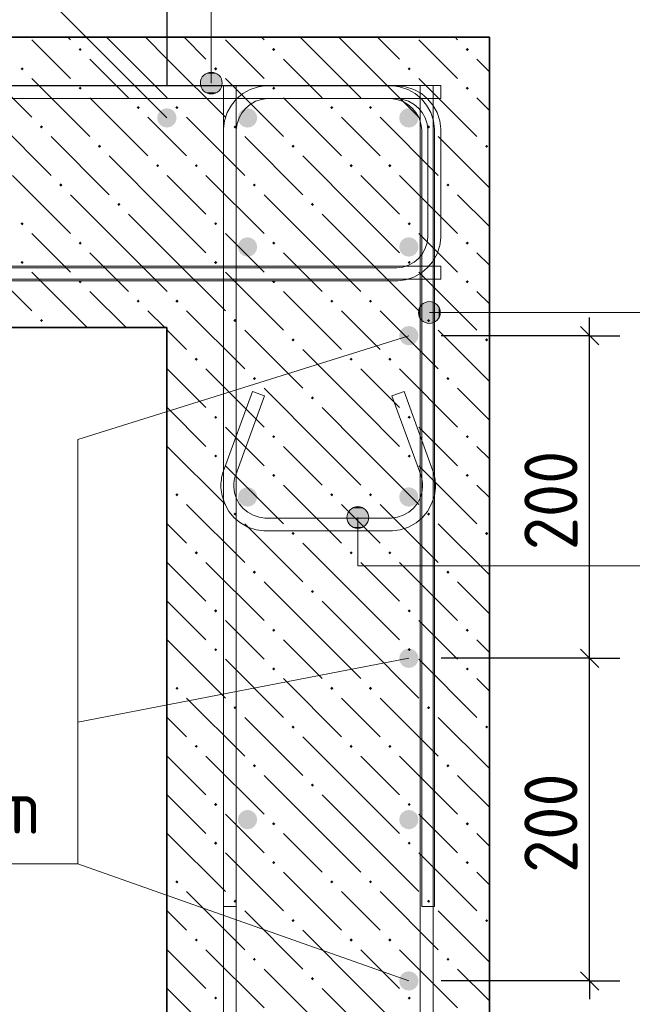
# Model space of a CAD drawing. Header units: millimetres. Extents: x 0 to 21005, y 0 to 14855.
# Tile 36 of 50: x 12837 to 14104, y 6324 to 8359. Entities that reach past the tile are written whole.
import ezdxf

# ---------------------------------------------------------------- set-up
doc = ezdxf.new("R2010")
doc.units = ezdxf.units.MM
for name, color, linetype, lineweight in [('Standard', 7, 'Continuous', 25), ('Выпуски арматуры Г-обр.', 7, 'Continuous', 25), ('Позиционная метка линия выноска', 7, 'Continuous', 13), ('Стена фоновая арматура У1', 7, 'Continuous', 25), ('Стена фоновая арматура Х1', 7, 'Continuous', 25), ('Стена фоновая затяжка С-обр.', 7, 'Continuous', 25), ('Стена Хомут', 7, 'Continuous', 25)]:
    doc.layers.add(name, color=color, linetype=linetype, lineweight=lineweight)
doc.layers.add('ЖБ Стена верхний уровень', color=7, linetype='Continuous', lineweight=25, true_color=0x006e00)
doc.styles.add('ISOCPEUR', font='txt')

msp = doc.modelspace()

# ---------------------------------------------------------------- hatches: boundary and pattern name
at = {"layer": 'Выпуски арматуры Г-обр.', "linetype": 'Continuous', "lineweight": 13, "transparency": 33554687}
for points in [[(13161.7, 8155.8), (13160.2, 8163.4), (13155.8, 8169.9), (13149.3, 8174.3), (13141.7, 8175.8), (13134, 8174.3), (13127.5, 8169.9), (13123.2, 8163.4), (13121.7, 8155.8), (13123.2, 8148.1), (13127.5, 8141.6), (13134, 8137.3), (13141.7, 8135.8), (13149.3, 8137.3), (13155.8, 8141.6), (13160.2, 8148.1)], [(13661.7, 7705.8), (13660.2, 7713.5), (13655.8, 7720), (13649.3, 7724.3), (13641.7, 7725.8), (13634, 7724.3), (13627.5, 7720), (13623.2, 7713.5), (13621.7, 7705.8), (13623.2, 7698.2), (13627.5, 7691.7), (13634, 7687.3), (13641.7, 7685.8), (13649.3, 7687.3), (13655.8, 7691.7), (13660.2, 7698.2)], [(13661.7, 7039.2), (13660.2, 7046.8), (13655.8, 7053.3), (13649.3, 7057.6), (13641.7, 7059.2), (13634, 7057.6), (13627.5, 7053.3), (13623.2, 7046.8), (13621.7, 7039.2), (13623.2, 7031.5), (13627.5, 7025), (13634, 7020.7), (13641.7, 7019.2), (13649.3, 7020.7), (13655.8, 7025), (13660.2, 7031.5)], [(13661.7, 6372.5), (13660.2, 6380.1), (13655.8, 6386.6), (13649.3, 6391), (13641.7, 6392.5), (13634, 6391), (13627.5, 6386.6), (13623.2, 6380.1), (13621.7, 6372.5), (13623.2, 6364.8), (13627.5, 6358.3), (13634, 6354), (13641.7, 6352.5), (13649.3, 6354), (13655.8, 6358.3), (13660.2, 6364.8)]]:
    msp.add_hatch(color=7, dxfattribs=at).paths.add_polyline_path(points)
at = {"layer": 'ЖБ Стена верхний уровень', "linetype": 'Continuous', "lineweight": 18, "transparency": 33554687}
for points in [[(12959.2, 8297.1), (12962.5, 8300.4), (12965.7, 8297.1), (12962.5, 8293.9)], [(13359.2, 8297.1), (13362.5, 8300.4), (13365.7, 8297.1), (13362.5, 8293.9)], [(13759.2, 8297.1), (13762.5, 8300.4), (13765.7, 8297.1), (13762.5, 8293.9)], [(12839.2, 8257.1), (12842.5, 8260.4), (12845.7, 8257.1), (12842.5, 8253.9)], [(13239.2, 8257.1), (13242.5, 8260.4), (13245.7, 8257.1), (13242.5, 8253.9)], [(13639.2, 8257.1), (13642.5, 8260.4), (13645.7, 8257.1), (13642.5, 8253.9)], [(12959.2, 8217.1), (12962.5, 8220.4), (12965.7, 8217.1), (12962.5, 8213.9)], [(13359.2, 8217.1), (13362.5, 8220.4), (13365.7, 8217.1), (13362.5, 8213.9)], [(13759.2, 8217.1), (13762.5, 8220.4), (13765.7, 8217.1), (13762.5, 8213.9)], [(13079.2, 8177.1), (13082.5, 8180.4), (13085.7, 8177.1), (13082.5, 8173.9)], [(13159.2, 8177.1), (13162.5, 8180.4), (13165.7, 8177.1), (13162.5, 8173.9)], [(13479.2, 8177.1), (13482.5, 8180.4), (13485.7, 8177.1), (13482.5, 8173.9)], [(13559.2, 8177.1), (13562.5, 8180.4), (13565.7, 8177.1), (13562.5, 8173.9)], [(12879.2, 8137.1), (12882.5, 8140.4), (12885.7, 8137.1), (12882.5, 8133.9)], [(13279.2, 8137.1), (13282.5, 8140.4), (13285.7, 8137.1), (13282.5, 8133.9)], [(13679.2, 8137.1), (13682.5, 8140.4), (13685.7, 8137.1), (13682.5, 8133.9)], [(12999.2, 8097.1), (13002.5, 8100.4), (13005.7, 8097.1), (13002.5, 8093.9)], [(13399.2, 8097.1), (13402.5, 8100.4), (13405.7, 8097.1), (13402.5, 8093.9)], [(13799.2, 8097.1), (13802.5, 8100.4), (13805.7, 8097.1), (13802.5, 8093.9)], [(13119.2, 8057.1), (13122.5, 8060.4), (13125.7, 8057.1), (13122.5, 8053.9)], [(13199.2, 8057.1), (13202.5, 8060.4), (13205.7, 8057.1), (13202.5, 8053.9)], [(13519.2, 8057.1), (13522.5, 8060.4), (13525.7, 8057.1), (13522.5, 8053.9)], [(13599.2, 8057.1), (13602.5, 8060.4), (13605.7, 8057.1), (13602.5, 8053.9)], [(12919.2, 8017.1), (12922.5, 8020.4), (12925.7, 8017.1), (12922.5, 8013.9)], [(13319.2, 8017.1), (13322.5, 8020.4), (13325.7, 8017.1), (13322.5, 8013.9)], [(13719.2, 8017.1), (13722.5, 8020.4), (13725.7, 8017.1), (13722.5, 8013.9)], [(13039.2, 7977.1), (13042.5, 7980.4), (13045.7, 7977.1), (13042.5, 7973.9)], [(13439.2, 7977.1), (13442.5, 7980.4), (13445.7, 7977.1), (13442.5, 7973.9)], [(12839.2, 7937.1), (12842.5, 7940.4), (12845.7, 7937.1), (12842.5, 7933.9)], [(13239.2, 7937.1), (13242.5, 7940.4), (13245.7, 7937.1), (13242.5, 7933.9)], [(13639.2, 7937.1), (13642.5, 7940.4), (13645.7, 7937.1), (13642.5, 7933.9)], [(12959.2, 7897.1), (12962.5, 7900.4), (12965.7, 7897.1), (12962.5, 7893.9)], [(13359.2, 7897.1), (13362.5, 7900.4), (13365.7, 7897.1), (13362.5, 7893.9)], [(13759.2, 7897.1), (13762.5, 7900.4), (13765.7, 7897.1), (13762.5, 7893.9)], [(12839.2, 7857.1), (12842.5, 7860.4), (12845.7, 7857.1), (12842.5, 7853.9)], [(13239.2, 7857.1), (13242.5, 7860.4), (13245.7, 7857.1), (13242.5, 7853.9)], [(13639.2, 7857.1), (13642.5, 7860.4), (13645.7, 7857.1), (13642.5, 7853.9)], [(12959.2, 7817.1), (12962.5, 7820.4), (12965.7, 7817.1), (12962.5, 7813.9)], [(13359.2, 7817.1), (13362.5, 7820.4), (13365.7, 7817.1), (13362.5, 7813.9)], [(13759.2, 7817.1), (13762.5, 7820.4), (13765.7, 7817.1), (13762.5, 7813.9)], [(13079.2, 7777.1), (13082.5, 7780.4), (13085.7, 7777.1), (13082.5, 7773.9)], [(13159.2, 7777.1), (13162.5, 7780.4), (13165.7, 7777.1), (13162.5, 7773.9)], [(13479.2, 7777.1), (13482.5, 7780.4), (13485.7, 7777.1), (13482.5, 7773.9)], [(13559.2, 7777.1), (13562.5, 7780.4), (13565.7, 7777.1), (13562.5, 7773.9)], [(12879.2, 7737.1), (12882.5, 7740.4), (12885.7, 7737.1), (12882.5, 7733.9)], [(13279.2, 7737.1), (13282.5, 7740.4), (13285.7, 7737.1), (13282.5, 7733.9)], [(13679.2, 7737.1), (13682.5, 7740.4), (13685.7, 7737.1), (13682.5, 7733.9)], [(13399.2, 7697.1), (13402.5, 7700.4), (13405.7, 7697.1), (13402.5, 7693.9)], [(13799.2, 7697.1), (13802.5, 7700.4), (13805.7, 7697.1), (13802.5, 7693.9)], [(13199.2, 7657.1), (13202.5, 7660.4), (13205.7, 7657.1), (13202.5, 7653.9)], [(13519.2, 7657.1), (13522.5, 7660.4), (13525.7, 7657.1), (13522.5, 7653.9)], [(13599.2, 7657.1), (13602.5, 7660.4), (13605.7, 7657.1), (13602.5, 7653.9)], [(13319.2, 7617.1), (13322.5, 7620.4), (13325.7, 7617.1), (13322.5, 7613.9)], [(13719.2, 7617.1), (13722.5, 7620.4), (13725.7, 7617.1), (13722.5, 7613.9)], [(13439.2, 7577.1), (13442.5, 7580.4), (13445.7, 7577.1), (13442.5, 7573.9)], [(13239.2, 7537.1), (13242.5, 7540.4), (13245.7, 7537.1), (13242.5, 7533.9)], [(13639.2, 7537.1), (13642.5, 7540.4), (13645.7, 7537.1), (13642.5, 7533.9)], [(13359.2, 7497.1), (13362.5, 7500.4), (13365.7, 7497.1), (13362.5, 7493.9)], [(13759.2, 7497.1), (13762.5, 7500.4), (13765.7, 7497.1), (13762.5, 7493.9)], [(13239.2, 7457.1), (13242.5, 7460.4), (13245.7, 7457.1), (13242.5, 7453.9)], [(13639.2, 7457.1), (13642.5, 7460.4), (13645.7, 7457.1), (13642.5, 7453.9)], [(13359.2, 7417.1), (13362.5, 7420.4), (13365.7, 7417.1), (13362.5, 7413.9)], [(13759.2, 7417.1), (13762.5, 7420.4), (13765.7, 7417.1), (13762.5, 7413.9)], [(13159.2, 7377.1), (13162.5, 7380.4), (13165.7, 7377.1), (13162.5, 7373.9)], [(13479.2, 7377.1), (13482.5, 7380.4), (13485.7, 7377.1), (13482.5, 7373.9)], [(13559.2, 7377.1), (13562.5, 7380.4), (13565.7, 7377.1), (13562.5, 7373.9)], [(13279.2, 7337.1), (13282.5, 7340.4), (13285.7, 7337.1), (13282.5, 7333.9)], [(13679.2, 7337.1), (13682.5, 7340.4), (13685.7, 7337.1), (13682.5, 7333.9)], [(13399.2, 7297.1), (13402.5, 7300.4), (13405.7, 7297.1), (13402.5, 7293.9)], [(13799.2, 7297.1), (13802.5, 7300.4), (13805.7, 7297.1), (13802.5, 7293.9)], [(13199.2, 7257.1), (13202.5, 7260.4), (13205.7, 7257.1), (13202.5, 7253.9)], [(13519.2, 7257.1), (13522.5, 7260.4), (13525.7, 7257.1), (13522.5, 7253.9)], [(13599.2, 7257.1), (13602.5, 7260.4), (13605.7, 7257.1), (13602.5, 7253.9)], [(13319.2, 7217.1), (13322.5, 7220.4), (13325.7, 7217.1), (13322.5, 7213.9)], [(13719.2, 7217.1), (13722.5, 7220.4), (13725.7, 7217.1), (13722.5, 7213.9)], [(13439.2, 7177.1), (13442.5, 7180.4), (13445.7, 7177.1), (13442.5, 7173.9)], [(13239.2, 7137.1), (13242.5, 7140.4), (13245.7, 7137.1), (13242.5, 7133.9)], [(13639.2, 7137.1), (13642.5, 7140.4), (13645.7, 7137.1), (13642.5, 7133.9)], [(13359.2, 7097.1), (13362.5, 7100.4), (13365.7, 7097.1), (13362.5, 7093.9)], [(13759.2, 7097.1), (13762.5, 7100.4), (13765.7, 7097.1), (13762.5, 7093.9)], [(13239.2, 7057.1), (13242.5, 7060.4), (13245.7, 7057.1), (13242.5, 7053.9)], [(13639.2, 7057.1), (13642.5, 7060.4), (13645.7, 7057.1), (13642.5, 7053.9)], [(13359.2, 7017.1), (13362.5, 7020.4), (13365.7, 7017.1), (13362.5, 7013.9)], [(13759.2, 7017.1), (13762.5, 7020.4), (13765.7, 7017.1), (13762.5, 7013.9)], [(13159.2, 6977.1), (13162.5, 6980.4), (13165.7, 6977.1), (13162.5, 6973.9)], [(13479.2, 6977.1), (13482.5, 6980.4), (13485.7, 6977.1), (13482.5, 6973.9)], [(13559.2, 6977.1), (13562.5, 6980.4), (13565.7, 6977.1), (13562.5, 6973.9)], [(13279.2, 6937.1), (13282.5, 6940.4), (13285.7, 6937.1), (13282.5, 6933.9)], [(13679.2, 6937.1), (13682.5, 6940.4), (13685.7, 6937.1), (13682.5, 6933.9)], [(13399.2, 6897.1), (13402.5, 6900.4), (13405.7, 6897.1), (13402.5, 6893.9)], [(13799.2, 6897.1), (13802.5, 6900.4), (13805.7, 6897.1), (13802.5, 6893.9)], [(13199.2, 6857.1), (13202.5, 6860.4), (13205.7, 6857.1), (13202.5, 6853.9)], [(13519.2, 6857.1), (13522.5, 6860.4), (13525.7, 6857.1), (13522.5, 6853.9)], [(13599.2, 6857.1), (13602.5, 6860.4), (13605.7, 6857.1), (13602.5, 6853.9)], [(13319.2, 6817.1), (13322.5, 6820.4), (13325.7, 6817.1), (13322.5, 6813.9)], [(13719.2, 6817.1), (13722.5, 6820.4), (13725.7, 6817.1), (13722.5, 6813.9)], [(13439.2, 6777.1), (13442.5, 6780.4), (13445.7, 6777.1), (13442.5, 6773.9)], [(13239.2, 6737.1), (13242.5, 6740.4), (13245.7, 6737.1), (13242.5, 6733.9)], [(13639.2, 6737.1), (13642.5, 6740.4), (13645.7, 6737.1), (13642.5, 6733.9)], [(13359.2, 6697.1), (13362.5, 6700.4), (13365.7, 6697.1), (13362.5, 6693.9)], [(13759.2, 6697.1), (13762.5, 6700.4), (13765.7, 6697.1), (13762.5, 6693.9)], [(13239.2, 6657.1), (13242.5, 6660.4), (13245.7, 6657.1), (13242.5, 6653.9)], [(13639.2, 6657.1), (13642.5, 6660.4), (13645.7, 6657.1), (13642.5, 6653.9)], [(13359.2, 6617.1), (13362.5, 6620.4), (13365.7, 6617.1), (13362.5, 6613.9)], [(13759.2, 6617.1), (13762.5, 6620.4), (13765.7, 6617.1), (13762.5, 6613.9)], [(13159.2, 6577.1), (13162.5, 6580.4), (13165.7, 6577.1), (13162.5, 6573.9)], [(13479.2, 6577.1), (13482.5, 6580.4), (13485.7, 6577.1), (13482.5, 6573.9)], [(13559.2, 6577.1), (13562.5, 6580.4), (13565.7, 6577.1), (13562.5, 6573.9)], [(13279.2, 6537.1), (13282.5, 6540.4), (13285.7, 6537.1), (13282.5, 6533.9)], [(13679.2, 6537.1), (13682.5, 6540.4), (13685.7, 6537.1), (13682.5, 6533.9)], [(13399.2, 6497.1), (13402.5, 6500.4), (13405.7, 6497.1), (13402.5, 6493.9)], [(13799.2, 6497.1), (13802.5, 6500.4), (13805.7, 6497.1), (13802.5, 6493.9)], [(13199.2, 6457.1), (13202.5, 6460.4), (13205.7, 6457.1), (13202.5, 6453.9)], [(13519.2, 6457.1), (13522.5, 6460.4), (13525.7, 6457.1), (13522.5, 6453.9)], [(13599.2, 6457.1), (13602.5, 6460.4), (13605.7, 6457.1), (13602.5, 6453.9)], [(13319.2, 6417.1), (13322.5, 6420.4), (13325.7, 6417.1), (13322.5, 6413.9)], [(13719.2, 6417.1), (13722.5, 6420.4), (13725.7, 6417.1), (13722.5, 6413.9)], [(13439.2, 6377.1), (13442.5, 6380.4), (13445.7, 6377.1), (13442.5, 6373.9)], [(13239.2, 6337.1), (13242.5, 6340.4), (13245.7, 6337.1), (13242.5, 6333.9)], [(13639.2, 6337.1), (13642.5, 6340.4), (13645.7, 6337.1), (13642.5, 6333.9)]]:
    msp.add_hatch(color=7, dxfattribs=at).paths.add_polyline_path(points, flags=16)
at = {"layer": 'Позиционная метка линия выноска', "linetype": 'Continuous', "lineweight": 13, "transparency": 33554687}
for points in [[(13244.8, 8247.1), (13222.3, 8247.1), (13214.2, 8239)], [(13244.8, 8247.1), (13214.2, 8239), (13252.9, 8239)], [(13222.3, 8247.1), (13244.8, 8247.1), (13233.5, 8250.3)], [(13252.9, 8239), (13214.2, 8239), (13211, 8227.8)], [(13252.9, 8239), (13211, 8227.8), (13256, 8227.8)], [(13256, 8227.8), (13211, 8227.8), (13214.2, 8216.5)], [(13256, 8227.8), (13214.2, 8216.5), (13252.9, 8216.5)], [(13252.9, 8216.5), (13214.2, 8216.5), (13222.3, 8208.4)], [(13252.9, 8216.5), (13222.3, 8208.4), (13244.8, 8208.4)], [(13244.8, 8208.4), (13222.3, 8208.4), (13233.5, 8205.3)], [(13672.9, 7734.2), (13672.9, 7772.9), (13664.8, 7764.8)], [(13684.1, 7731.1), (13684.1, 7776.1), (13672.9, 7772.9)], [(13684.1, 7731.1), (13672.9, 7772.9), (13672.9, 7734.2)], [(13695.4, 7734.2), (13695.4, 7772.9), (13684.1, 7776.1)], [(13695.4, 7734.2), (13684.1, 7776.1), (13684.1, 7731.1)], [(13703.5, 7742.3), (13703.5, 7764.8), (13695.4, 7772.9)], [(13703.5, 7742.3), (13695.4, 7772.9), (13695.4, 7734.2)], [(13664.8, 7742.3), (13664.8, 7764.8), (13661.6, 7753.6)], [(13672.9, 7734.2), (13664.8, 7764.8), (13664.8, 7742.3)], [(13703.5, 7764.8), (13703.5, 7742.3), (13706.6, 7753.6)], [(13517, 7341.2), (13555.6, 7341.2), (13547.5, 7349.3)], [(13517, 7341.2), (13547.5, 7349.3), (13525.1, 7349.3)], [(13525.1, 7349.3), (13547.5, 7349.3), (13536.3, 7352.5)], [(13513.8, 7330), (13558.8, 7330), (13555.6, 7341.2)], [(13513.8, 7330), (13555.6, 7341.2), (13517, 7341.2)], [(13517, 7318.7), (13558.8, 7330), (13513.8, 7330)], [(13517, 7318.7), (13555.6, 7318.7), (13558.8, 7330)], [(13525.1, 7310.6), (13555.6, 7318.7), (13517, 7318.7)], [(13525.1, 7310.6), (13547.5, 7310.6), (13555.6, 7318.7)], [(13547.5, 7310.6), (13525.1, 7310.6), (13536.3, 7307.5)]]:
    msp.add_hatch(color=7, dxfattribs=at).paths.add_polyline_path(points)
at = {"layer": 'Стена фоновая арматура Х1', "linetype": 'Continuous', "lineweight": 18, "transparency": 33554687}
for points in [[(13328.4, 8155.8), (13326.8, 8163.4), (13322.5, 8169.9), (13316, 8174.3), (13308.4, 8175.8), (13300.7, 8174.3), (13294.2, 8169.9), (13289.9, 8163.4), (13288.4, 8155.8), (13289.9, 8148.1), (13294.2, 8141.6), (13300.7, 8137.3), (13308.4, 8135.8), (13316, 8137.3), (13322.5, 8141.6), (13326.8, 8148.1)], [(13661.7, 8155.8), (13660.2, 8163.4), (13655.8, 8169.9), (13649.3, 8174.3), (13641.7, 8175.8), (13634, 8174.3), (13627.5, 8169.9), (13623.2, 8163.4), (13621.7, 8155.8), (13623.2, 8148.1), (13627.5, 8141.6), (13634, 8137.3), (13641.7, 8135.8), (13649.3, 8137.3), (13655.8, 8141.6), (13660.2, 8148.1)], [(13328.4, 7889.1), (13326.8, 7896.8), (13322.5, 7903.3), (13316, 7907.6), (13308.4, 7909.1), (13300.7, 7907.6), (13294.2, 7903.3), (13289.9, 7896.8), (13288.4, 7889.1), (13289.9, 7881.5), (13294.2, 7875), (13300.7, 7870.6), (13308.4, 7869.1), (13316, 7870.6), (13322.5, 7875), (13326.8, 7881.5)], [(13661.7, 7889.1), (13660.2, 7896.8), (13655.8, 7903.3), (13649.3, 7907.6), (13641.7, 7909.1), (13634, 7907.6), (13627.5, 7903.3), (13623.2, 7896.8), (13621.7, 7889.1), (13623.2, 7881.5), (13627.5, 7875), (13634, 7870.6), (13641.7, 7869.1), (13649.3, 7870.6), (13655.8, 7875), (13660.2, 7881.5)], [(13328.4, 7372.5), (13326.8, 7380.1), (13322.5, 7386.6), (13316, 7391), (13308.4, 7392.5), (13300.7, 7391), (13294.2, 7386.6), (13289.9, 7380.1), (13288.4, 7372.5), (13289.9, 7364.8), (13294.2, 7358.3), (13300.7, 7354), (13308.4, 7352.5), (13316, 7354), (13322.5, 7358.3), (13326.8, 7364.8)], [(13661.7, 7372.5), (13660.2, 7380.1), (13655.8, 7386.6), (13649.3, 7391), (13641.7, 7392.5), (13634, 7391), (13627.5, 7386.6), (13623.2, 7380.1), (13621.7, 7372.5), (13623.2, 7364.8), (13627.5, 7358.3), (13634, 7354), (13641.7, 7352.5), (13649.3, 7354), (13655.8, 7358.3), (13660.2, 7364.8)], [(13328.4, 6705.8), (13326.8, 6713.5), (13322.5, 6720), (13316, 6724.3), (13308.4, 6725.8), (13300.7, 6724.3), (13294.2, 6720), (13289.9, 6713.5), (13288.4, 6705.8), (13289.9, 6698.2), (13294.2, 6691.7), (13300.7, 6687.3), (13308.4, 6685.8), (13316, 6687.3), (13322.5, 6691.7), (13326.8, 6698.2)], [(13661.7, 6705.8), (13660.2, 6713.5), (13655.8, 6720), (13649.3, 6724.3), (13641.7, 6725.8), (13634, 6724.3), (13627.5, 6720), (13623.2, 6713.5), (13621.7, 6705.8), (13623.2, 6698.2), (13627.5, 6691.7), (13634, 6687.3), (13641.7, 6685.8), (13649.3, 6687.3), (13655.8, 6691.7), (13660.2, 6698.2)]]:
    msp.add_hatch(color=7, dxfattribs=at).paths.add_polyline_path(points)

# ---------------------------------------------------------------- linework, layer by layer
at = {"layer": 'Standard', "color": 251, "linetype": 'Continuous', "lineweight": -3, "true_color": 0x656565, "transparency": 33554687}
for p, q in [((13141.7, 8632), (13141.7, 8222.5)), ((14015.3, 7705.8), (13708.4, 7705.8)), ((14015.3, 7705.8), (13952.8, 7705.8)), ((14015.3, 7705.8), (14077.8, 7705.8)), ((14015.3, 7039.2), (13952.8, 7039.2)), ((14015.3, 7039.2), (14077.8, 7039.2)), ((14015.3, 6372.5), (13708.4, 6372.5)), ((14015.3, 6372.5), (13952.8, 6372.5)), ((14015.3, 6372.5), (14077.8, 6372.5))]:
    msp.add_line(p, q, dxfattribs=at)
at = {"layer": 'Standard', "color": 7, "linetype": 'Continuous', "lineweight": -3, "transparency": 33554687}
for p, q in [((14015.3, 7705.8), (14015.3, 7743.3)), ((14015.3, 7039.2), (14015.3, 7705.8)), ((14015.3, 6372.5), (14015.3, 6335))]:
    msp.add_line(p, q, dxfattribs=at)
at = {"layer": 'Standard', "color": 7, "linetype": 'Continuous', "lineweight": 25, "transparency": 33554687}
for p, q in [((14034.1, 7687.1), (13996.6, 7724.6)), ((14034.1, 7020.4), (13996.6, 7057.9)), ((14034.1, 6353.7), (13996.6, 6391.2))]:
    msp.add_line(p, q, dxfattribs=at)
at = {"layer": 'Standard', "color": 251, "linetype": 'Continuous', "lineweight": -3, "true_color": 0x656565, "transparency": 33554687}
msp.add_lwpolyline([(14015.3, 7039.2), (14006.8, 7039.2), (14006.8, 7039.2), (13708.4, 7039.2)], dxfattribs=at)
at = {"layer": 'Standard', "color": 7, "linetype": 'Continuous', "lineweight": -3, "transparency": 33554687}
msp.add_lwpolyline([(14015.3, 6372.5), (14015.3, 6566.9), (14015.3, 6566.9), (14015.3, 7039.2)], dxfattribs=at)
at = {"layer": 'ЖБ Стена верхний уровень', "color": 7, "linetype": 'Continuous', "lineweight": 35, "transparency": 33554687}
for p, q in [((13141.7, 8322.5), (11552.8, 8322.5)), ((13808.4, 8322.5), (13141.7, 8322.5)), ((13808.4, 5755.8), (13808.4, 8322.5)), ((11552.8, 7722.5), (13141.7, 7722.5)), ((13141.7, 7722.5), (13141.7, 5755.8))]:
    msp.add_line(p, q, dxfattribs=at)
at = {"layer": 'ЖБ Стена верхний уровень', "color": 9, "linetype": 'Continuous', "lineweight": 18, "true_color": 0xc7c7c7, "transparency": 33554687}
for p, q in [((12937.2, 8322.5), (12942.5, 8317.1)), ((13062.5, 8277.1), (13017.2, 8322.5)), ((13097.2, 8322.5), (13141.7, 8277.9)), ((13177.2, 8322.5), (13222.5, 8277.1)), ((13337.2, 8322.5), (13342.5, 8317.1)), ((13462.5, 8277.1), (13417.2, 8322.5)), ((13497.2, 8322.5), (13542.5, 8277.1)), ((13577.2, 8322.5), (13622.5, 8277.1)), ((13737.2, 8322.5), (13742.5, 8317.1)), ((12902.5, 8277.1), (12862.5, 8317.1)), ((13302.5, 8277.1), (13262.5, 8317.1)), ((13702.5, 8277.1), (13662.5, 8317.1)), ((12742.5, 8277.1), (12862.5, 8157.1)), ((12942.5, 8237.1), (12902.5, 8277.1)), ((12982.5, 8277.1), (13062.5, 8197.1)), ((13062.5, 8277.1), (13141.7, 8197.9)), ((13141.7, 8277.9), (13142.5, 8277.1)), ((13142.5, 8277.1), (13262.5, 8157.1)), ((13342.5, 8237.1), (13302.5, 8277.1)), ((13382.5, 8277.1), (13462.5, 8197.1)), ((13462.5, 8277.1), (13542.5, 8197.1)), ((13542.5, 8277.1), (13662.5, 8157.1)), ((13742.5, 8237.1), (13702.5, 8277.1)), ((13782.5, 8277.1), (13808.4, 8251.3)), ((12862.5, 8237.1), (12982.5, 8117.1)), ((13262.5, 8237.1), (13382.5, 8117.1)), ((13662.5, 8237.1), (13782.5, 8117.1)), ((12982.5, 8197.1), (13102.5, 8077.1)), ((13141.7, 8197.9), (13142.5, 8197.1)), ((13382.5, 8197.1), (13502.5, 8077.1)), ((13782.5, 8197.1), (13808.4, 8171.3)), ((12782.5, 8157.1), (12902.5, 8037.1)), ((13141.7, 8117.9), (13102.5, 8157.1)), ((13182.5, 8157.1), (13302.5, 8037.1)), ((13542.5, 8117.1), (13502.5, 8157.1)), ((13582.5, 8157.1), (13702.5, 8037.1)), ((13142.5, 8117.1), (13141.7, 8117.9)), ((12902.5, 8117.1), (13022.5, 7997.1)), ((13182.5, 8077.1), (13142.5, 8117.1)), ((13302.5, 8117.1), (13422.5, 7997.1)), ((13582.5, 8077.1), (13542.5, 8117.1)), ((13702.5, 8117.1), (13808.4, 8011.3)), ((13141.7, 7957.9), (13022.5, 8077.1)), ((13542.5, 7957.1), (13422.5, 8077.1)), ((12822.5, 8037.1), (12942.5, 7917.1)), ((13142.5, 8037.1), (13222.5, 7957.1)), ((13222.5, 8037.1), (13342.5, 7917.1)), ((13542.5, 8037.1), (13622.5, 7957.1)), ((13622.5, 8037.1), (13742.5, 7917.1)), ((13062.5, 7877.1), (12942.5, 7997.1)), ((13462.5, 7877.1), (13342.5, 7997.1)), ((13808.4, 7931.3), (13742.5, 7997.1)), ((13062.5, 7957.1), (13141.7, 7877.9)), ((13142.5, 7957.1), (13141.7, 7957.9)), ((13142.5, 7957.1), (13222.5, 7877.1)), ((13462.5, 7957.1), (13542.5, 7877.1)), ((13542.5, 7957.1), (13622.5, 7877.1)), ((12902.5, 7877.1), (12862.5, 7917.1)), ((13302.5, 7877.1), (13262.5, 7917.1)), ((13702.5, 7877.1), (13662.5, 7917.1)), ((12742.5, 7877.1), (12862.5, 7757.1)), ((12942.5, 7837.1), (12902.5, 7877.1)), ((12982.5, 7877.1), (13062.5, 7797.1)), ((13062.5, 7877.1), (13141.7, 7797.9)), ((13141.7, 7877.9), (13142.5, 7877.1)), ((13142.5, 7877.1), (13262.5, 7757.1)), ((13342.5, 7837.1), (13302.5, 7877.1)), ((13382.5, 7877.1), (13462.5, 7797.1)), ((13462.5, 7877.1), (13542.5, 7797.1)), ((13542.5, 7877.1), (13662.5, 7757.1)), ((13742.5, 7837.1), (13702.5, 7877.1)), ((13782.5, 7877.1), (13808.4, 7851.3)), ((12862.5, 7837.1), (12977.2, 7722.5)), ((13262.5, 7837.1), (13382.5, 7717.1)), ((13662.5, 7837.1), (13782.5, 7717.1)), ((12982.5, 7797.1), (13057.2, 7722.5)), ((13141.7, 7797.9), (13142.5, 7797.1)), ((13382.5, 7797.1), (13502.5, 7677.1)), ((13782.5, 7797.1), (13808.4, 7771.3)), ((13137.2, 7722.5), (13102.5, 7757.1)), ((13182.5, 7757.1), (13302.5, 7637.1)), ((13542.5, 7717.1), (13502.5, 7757.1)), ((13582.5, 7757.1), (13702.5, 7637.1)), ((13142.5, 7717.1), (13141.7, 7717.9)), ((13182.5, 7677.1), (13142.5, 7717.1)), ((13302.5, 7717.1), (13422.5, 7597.1)), ((13582.5, 7677.1), (13542.5, 7717.1)), ((13702.5, 7717.1), (13808.4, 7611.3)), ((13542.5, 7557.1), (13422.5, 7677.1)), ((13142.5, 7637.1), (13222.5, 7557.1)), ((13222.5, 7637.1), (13342.5, 7517.1)), ((13542.5, 7637.1), (13622.5, 7557.1)), ((13622.5, 7637.1), (13742.5, 7517.1)), ((13462.5, 7477.1), (13342.5, 7597.1)), ((13808.4, 7531.3), (13742.5, 7597.1)), ((13142.5, 7557.1), (13141.7, 7557.9)), ((13142.5, 7557.1), (13222.5, 7477.1)), ((13462.5, 7557.1), (13542.5, 7477.1)), ((13542.5, 7557.1), (13622.5, 7477.1)), ((13302.5, 7477.1), (13262.5, 7517.1)), ((13702.5, 7477.1), (13662.5, 7517.1)), ((13141.7, 7477.9), (13142.5, 7477.1)), ((13142.5, 7477.1), (13262.5, 7357.1)), ((13342.5, 7437.1), (13302.5, 7477.1)), ((13382.5, 7477.1), (13462.5, 7397.1)), ((13462.5, 7477.1), (13542.5, 7397.1)), ((13542.5, 7477.1), (13662.5, 7357.1)), ((13742.5, 7437.1), (13702.5, 7477.1)), ((13782.5, 7477.1), (13808.4, 7451.3)), ((13262.5, 7437.1), (13382.5, 7317.1)), ((13662.5, 7437.1), (13782.5, 7317.1)), ((13141.7, 7397.9), (13142.5, 7397.1)), ((13382.5, 7397.1), (13502.5, 7277.1)), ((13782.5, 7397.1), (13808.4, 7371.3)), ((13182.5, 7357.1), (13302.5, 7237.1)), ((13542.5, 7317.1), (13502.5, 7357.1)), ((13582.5, 7357.1), (13702.5, 7237.1)), ((13142.5, 7317.1), (13141.7, 7317.9)), ((13182.5, 7277.1), (13142.5, 7317.1)), ((13302.5, 7317.1), (13422.5, 7197.1)), ((13582.5, 7277.1), (13542.5, 7317.1)), ((13702.5, 7317.1), (13808.4, 7211.3)), ((13542.5, 7157.1), (13422.5, 7277.1)), ((13142.5, 7237.1), (13222.5, 7157.1)), ((13222.5, 7237.1), (13342.5, 7117.1)), ((13542.5, 7237.1), (13622.5, 7157.1)), ((13622.5, 7237.1), (13742.5, 7117.1)), ((13462.5, 7077.1), (13342.5, 7197.1)), ((13808.4, 7131.3), (13742.5, 7197.1)), ((13142.5, 7157.1), (13141.7, 7157.9)), ((13142.5, 7157.1), (13222.5, 7077.1)), ((13462.5, 7157.1), (13542.5, 7077.1)), ((13542.5, 7157.1), (13622.5, 7077.1)), ((13302.5, 7077.1), (13262.5, 7117.1)), ((13702.5, 7077.1), (13662.5, 7117.1)), ((13141.7, 7077.9), (13142.5, 7077.1)), ((13142.5, 7077.1), (13262.5, 6957.1)), ((13342.5, 7037.1), (13302.5, 7077.1)), ((13382.5, 7077.1), (13462.5, 6997.1)), ((13462.5, 7077.1), (13542.5, 6997.1)), ((13542.5, 7077.1), (13662.5, 6957.1)), ((13742.5, 7037.1), (13702.5, 7077.1)), ((13782.5, 7077.1), (13808.4, 7051.3)), ((13262.5, 7037.1), (13382.5, 6917.1)), ((13662.5, 7037.1), (13782.5, 6917.1)), ((13141.7, 6997.9), (13142.5, 6997.1)), ((13382.5, 6997.1), (13502.5, 6877.1)), ((13782.5, 6997.1), (13808.4, 6971.3)), ((13182.5, 6957.1), (13302.5, 6837.1)), ((13542.5, 6917.1), (13502.5, 6957.1)), ((13582.5, 6957.1), (13702.5, 6837.1)), ((13142.5, 6917.1), (13141.7, 6917.9)), ((13182.5, 6877.1), (13142.5, 6917.1)), ((13302.5, 6917.1), (13422.5, 6797.1)), ((13582.5, 6877.1), (13542.5, 6917.1)), ((13702.5, 6917.1), (13808.4, 6811.3)), ((13542.5, 6757.1), (13422.5, 6877.1)), ((13142.5, 6837.1), (13222.5, 6757.1)), ((13222.5, 6837.1), (13342.5, 6717.1)), ((13542.5, 6837.1), (13622.5, 6757.1)), ((13622.5, 6837.1), (13742.5, 6717.1)), ((13462.5, 6677.1), (13342.5, 6797.1)), ((13808.4, 6731.3), (13742.5, 6797.1)), ((13142.5, 6757.1), (13141.7, 6757.9)), ((13142.5, 6757.1), (13222.5, 6677.1)), ((13462.5, 6757.1), (13542.5, 6677.1)), ((13542.5, 6757.1), (13622.5, 6677.1)), ((13302.5, 6677.1), (13262.5, 6717.1)), ((13702.5, 6677.1), (13662.5, 6717.1)), ((13141.7, 6677.9), (13142.5, 6677.1)), ((13142.5, 6677.1), (13262.5, 6557.1)), ((13342.5, 6637.1), (13302.5, 6677.1)), ((13382.5, 6677.1), (13462.5, 6597.1)), ((13462.5, 6677.1), (13542.5, 6597.1)), ((13542.5, 6677.1), (13662.5, 6557.1)), ((13742.5, 6637.1), (13702.5, 6677.1)), ((13782.5, 6677.1), (13808.4, 6651.3)), ((13262.5, 6637.1), (13382.5, 6517.1)), ((13662.5, 6637.1), (13782.5, 6517.1)), ((13141.7, 6597.9), (13142.5, 6597.1)), ((13382.5, 6597.1), (13502.5, 6477.1)), ((13782.5, 6597.1), (13808.4, 6571.3)), ((13182.5, 6557.1), (13302.5, 6437.1)), ((13542.5, 6517.1), (13502.5, 6557.1)), ((13582.5, 6557.1), (13702.5, 6437.1)), ((13142.5, 6517.1), (13141.7, 6517.9)), ((13182.5, 6477.1), (13142.5, 6517.1)), ((13302.5, 6517.1), (13422.5, 6397.1)), ((13582.5, 6477.1), (13542.5, 6517.1)), ((13702.5, 6517.1), (13808.4, 6411.3)), ((13542.5, 6357.1), (13422.5, 6477.1)), ((13142.5, 6437.1), (13222.5, 6357.1)), ((13222.5, 6437.1), (13342.5, 6317.1)), ((13542.5, 6437.1), (13622.5, 6357.1)), ((13622.5, 6437.1), (13742.5, 6317.1)), ((13462.5, 6277.1), (13342.5, 6397.1)), ((13808.4, 6331.3), (13742.5, 6397.1)), ((13142.5, 6357.1), (13141.7, 6357.9)), ((13142.5, 6357.1), (13222.5, 6277.1)), ((13462.5, 6357.1), (13542.5, 6277.1)), ((13542.5, 6357.1), (13622.5, 6277.1))]:
    msp.add_line(p, q, dxfattribs=at)
at = {"layer": 'Позиционная метка линия выноска', "color": 7, "linetype": 'Continuous', "lineweight": 13, "transparency": 33554687}
for p, q in [((13141.7, 8155.8), (12359.2, 8938.3)), ((13233.5, 8250.3), (13233.5, 8250.3)), ((13211, 8227.8), (13211, 8227.8)), ((13256, 8227.8), (13256, 8227.8)), ((13233.5, 8205.3), (13233.5, 8205.3)), ((13684.1, 7776.1), (13684.1, 7776.1)), ((13661.6, 7753.6), (13661.6, 7753.6)), ((15223.8, 7753.6), (13684.1, 7753.6)), ((13706.6, 7753.6), (13706.6, 7753.6)), ((13684.1, 7731.1), (13684.1, 7731.1)), ((13641.7, 7705.8), (12957.3, 7491.4)), ((12957.3, 7491.4), (12957.3, 6614.7)), ((13536.3, 7352.5), (13536.3, 7352.5)), ((13513.8, 7330), (13513.8, 7330)), ((13558.8, 7330), (13558.8, 7330)), ((13536.3, 7307.5), (13536.3, 7307.5)), ((12957.3, 6907.4), (13641.7, 7039.2)), ((12957.3, 6614.7), (12007.3, 6614.7)), ((12957.3, 6614.7), (13641.7, 6372.5))]:
    msp.add_line(p, q, dxfattribs=at)
for points in [[(15223.5, 8461.1), (13233.5, 8461.1), (13233.5, 8227.8)], [(15239.6, 7230), (13536.3, 7230), (13536.3, 7330)]]:
    msp.add_lwpolyline(points, dxfattribs=at)
for centre in [(13233.5, 8227.8), (13684.1, 7753.6), (13536.3, 7330)]:
    msp.add_circle(centre, 22.5, dxfattribs=at)
at = {"layer": 'Стена фоновая арматура У1', "color": 7, "linetype": 'Continuous', "lineweight": 13, "transparency": 33554687}
for points in [[(11539.4, 8222.5), (13707.8, 8222.5), (13707.8, 8195.8), (11539.4, 8195.8), (11539.4, 8222.5)], [(11539.4, 8222.5), (13707.8, 8222.5), (13707.8, 8195.8), (11539.4, 8195.8), (11539.4, 8222.5)], [(13285, 8222.5), (13285, 5742.5), (13258.4, 5742.5), (13258.4, 8222.5), (13285, 8222.5)], [(13285, 8222.5), (13285, 5742.5), (13258.4, 5742.5), (13258.4, 8222.5), (13285, 8222.5)], [(13691.7, 8222.5), (13691.7, 5742.5), (13665, 5742.5), (13665, 8222.5), (13691.7, 8222.5)], [(13691.7, 8222.5), (13691.7, 5742.5), (13665, 5742.5), (13665, 8222.5), (13691.7, 8222.5)], [(11539.4, 7849.1), (13707.8, 7849.1), (13707.8, 7822.5), (11539.4, 7822.5), (11539.4, 7849.1)], [(11539.4, 7849.1), (13707.8, 7849.1), (13707.8, 7822.5), (11539.4, 7822.5), (11539.4, 7849.1)]]:
    msp.add_lwpolyline(points, dxfattribs=at)
at = {"layer": 'Стена фоновая затяжка С-обр.', "color": 98, "linetype": 'Continuous', "lineweight": 13, "true_color": 0x005000, "transparency": 33554687}
msp.add_lwpolyline([(13631.8, 7590.5), (13691.4, 7426.7), (13692.6, 7423.1), (13693.6, 7419.4), (13694.5, 7415.7), (13695.3, 7411.9), (13695.9, 7408.1), (13696.3, 7404.3), (13696.6, 7400.5), (13696.7, 7396.7), (13696.7, 7391.3), (13694.4, 7375), (13688.8, 7358.1), (13680.1, 7342.5), (13669.4, 7329.7), (13656.6, 7319), (13641, 7310.2), (13624, 7304.6), (13607.8, 7302.4), (13342.3, 7302.4), (13326, 7304.6), (13309.1, 7310.2), (13293.5, 7319), (13280.7, 7329.7), (13269.9, 7342.5), (13261.2, 7358.1), (13255.6, 7375), (13253.4, 7391.3), (13253.4, 7396.7), (13253.5, 7400.5), (13253.8, 7404.3), (13254.2, 7408.1), (13254.8, 7411.9), (13255.5, 7415.7), (13256.4, 7419.4), (13257.5, 7423.1), (13258.6, 7426.7), (13318.3, 7590.5), (13343.3, 7581.4), (13283.9, 7418), (13283, 7415.3), (13282.2, 7412.7), (13281.6, 7410), (13281, 7407.3), (13280.6, 7404.6), (13280.3, 7401.8), (13280.1, 7399.1), (13280, 7396.3), (13280, 7393.2), (13281.7, 7381.1), (13285.7, 7368.9), (13292, 7357.7), (13299.6, 7348.6), (13308.7, 7341), (13319.9, 7334.8), (13332.1, 7330.7), (13344.1, 7329), (13605.9, 7329), (13618, 7330.7), (13630.2, 7334.8), (13641.4, 7341), (13650.5, 7348.6), (13658.1, 7357.7), (13664.3, 7368.9), (13668.3, 7381.1), (13670, 7393.2), (13670, 7396.3), (13669.9, 7399.1), (13669.7, 7401.8), (13669.4, 7404.6), (13669, 7407.3), (13668.5, 7410), (13667.8, 7412.7), (13667.1, 7415.3), (13666.2, 7418), (13606.7, 7581.4), (13631.8, 7590.5)], dxfattribs=at)
at = {"layer": 'Стена Хомут', "color": 36, "linetype": 'Continuous', "lineweight": 13, "true_color": 0x6e3c1e, "transparency": 33554687}
for points in [[(12345.2, 8222.4), (13618.9, 8222.4), (13635.1, 8220.2), (13652.1, 8214.6), (13667.7, 8205.9), (13680.5, 8195.1), (13691.2, 8182.3), (13700, 8166.7), (13705.5, 8149.8), (13707.8, 8133.5), (13707.8, 7908), (13705.5, 7891.8), (13700, 7874.8), (13691.2, 7859.2), (13680.5, 7846.4), (13667.7, 7835.7), (13652.1, 7827), (13635.1, 7821.4), (13618.9, 7819.1), (12345.2, 7819.1)], [(12345.2, 8222.4), (13618.9, 8222.4), (13635.1, 8220.2), (13652.1, 8214.6), (13667.7, 8205.9), (13680.5, 8195.1), (13691.2, 8182.3), (13700, 8166.7), (13705.5, 8149.8), (13707.8, 8133.5), (13707.8, 7908), (13705.5, 7891.8), (13700, 7874.8), (13691.2, 7859.2), (13680.5, 7846.4), (13667.7, 7835.7), (13652.1, 7827), (13635.1, 7821.4), (13618.9, 7819.1), (12345.2, 7819.1)], [(13258.4, 6526.5), (13258.4, 8133.5), (13260.6, 8149.8), (13266.2, 8166.7), (13274.9, 8182.3), (13285.7, 8195.2), (13298.5, 8205.9), (13314.1, 8214.6), (13331, 8220.2), (13347.3, 8222.5), (13606.1, 8222.5), (13622.4, 8220.2), (13639.3, 8214.6), (13654.9, 8205.9), (13667.7, 8195.2), (13678.5, 8182.3), (13687.2, 8166.7), (13692.8, 8149.8), (13695, 8133.5), (13695, 6526.5), (13668.4, 6526.5), (13668.4, 8131.7), (13666.7, 8143.7), (13662.7, 8155.9), (13656.4, 8167.1), (13648.8, 8176.2), (13639.7, 8183.8), (13628.5, 8190.1), (13616.3, 8194.1), (13604.3, 8195.8), (13349.1, 8195.8), (13337.1, 8194.1), (13324.9, 8190.1), (13313.7, 8183.8), (13304.6, 8176.2), (13297, 8167.1), (13290.7, 8155.9), (13286.7, 8143.7), (13285, 8131.7), (13285, 6526.5), (13258.4, 6526.5)], [(13258.4, 6526.5), (13258.4, 8133.5), (13260.6, 8149.8), (13266.2, 8166.7), (13274.9, 8182.3), (13285.7, 8195.2), (13298.5, 8205.9), (13314.1, 8214.6), (13331, 8220.2), (13347.3, 8222.5), (13606.1, 8222.5), (13622.4, 8220.2), (13639.3, 8214.6), (13654.9, 8205.9), (13667.7, 8195.2), (13678.5, 8182.3), (13687.2, 8166.7), (13692.8, 8149.8), (13695, 8133.5), (13695, 6526.5), (13668.4, 6526.5), (13668.4, 8131.7), (13666.7, 8143.7), (13662.7, 8155.9), (13656.4, 8167.1), (13648.8, 8176.2), (13639.7, 8183.8), (13628.5, 8190.1), (13616.3, 8194.1), (13604.3, 8195.8), (13349.1, 8195.8), (13337.1, 8194.1), (13324.9, 8190.1), (13313.7, 8183.8), (13304.6, 8176.2), (13297, 8167.1), (13290.7, 8155.9), (13286.7, 8143.7), (13285, 8131.7), (13285, 6526.5), (13258.4, 6526.5)], [(12345.2, 7845.8), (13617, 7845.8), (13629.1, 7847.5), (13641.3, 7851.5), (13652.5, 7857.7), (13661.6, 7865.3), (13669.2, 7874.4), (13675.4, 7885.6), (13679.5, 7897.8), (13681.1, 7909.9), (13681.1, 8131.7), (13679.5, 8143.7), (13675.4, 8155.9), (13669.2, 8167.1), (13661.6, 8176.2), (13652.5, 8183.8), (13641.3, 8190.1), (13629.1, 8194.1), (13617, 8195.8), (12345.2, 8195.8)], [(12345.2, 7845.8), (13617, 7845.8), (13629.1, 7847.5), (13641.3, 7851.5), (13652.5, 7857.7), (13661.6, 7865.3), (13669.2, 7874.4), (13675.4, 7885.6), (13679.5, 7897.8), (13681.1, 7909.9), (13681.1, 8131.7), (13679.5, 8143.7), (13675.4, 8155.9), (13669.2, 8167.1), (13661.6, 8176.2), (13652.5, 8183.8), (13641.3, 8190.1), (13629.1, 8194.1), (13617, 8195.8), (12345.2, 8195.8)]]:
    msp.add_lwpolyline(points, dxfattribs=at)

# ---------------------------------------------------------------- texts
at = {"layer": 'Standard', "color": 7, "linetype": 'Continuous', "lineweight": 25, "transparency": 33554687, "char_height": 110, "width": 280.998, "attachment_point": 7, "rotation": 90, "style": 'ISOCPEUR'}
for insert in [(13990.3, 7262.5), (13990.3, 6595.8)]:
    msp.add_mtext('\\W0.91;200', dxfattribs=dict(at, insert=insert))
at = {"layer": 'Выпуски арматуры Г-обр.', "color": 7, "linetype": 'Continuous', "lineweight": 13, "transparency": 33554687, "insert": (12002.2, 6676.7), "char_height": 110, "width": 1052.191, "attachment_point": 7, "style": 'ISOCPEUR'}
msp.add_mtext('\\W0.94;ø12 L=1500mm ', dxfattribs=at)

doc.saveas('drawing.dxf')
